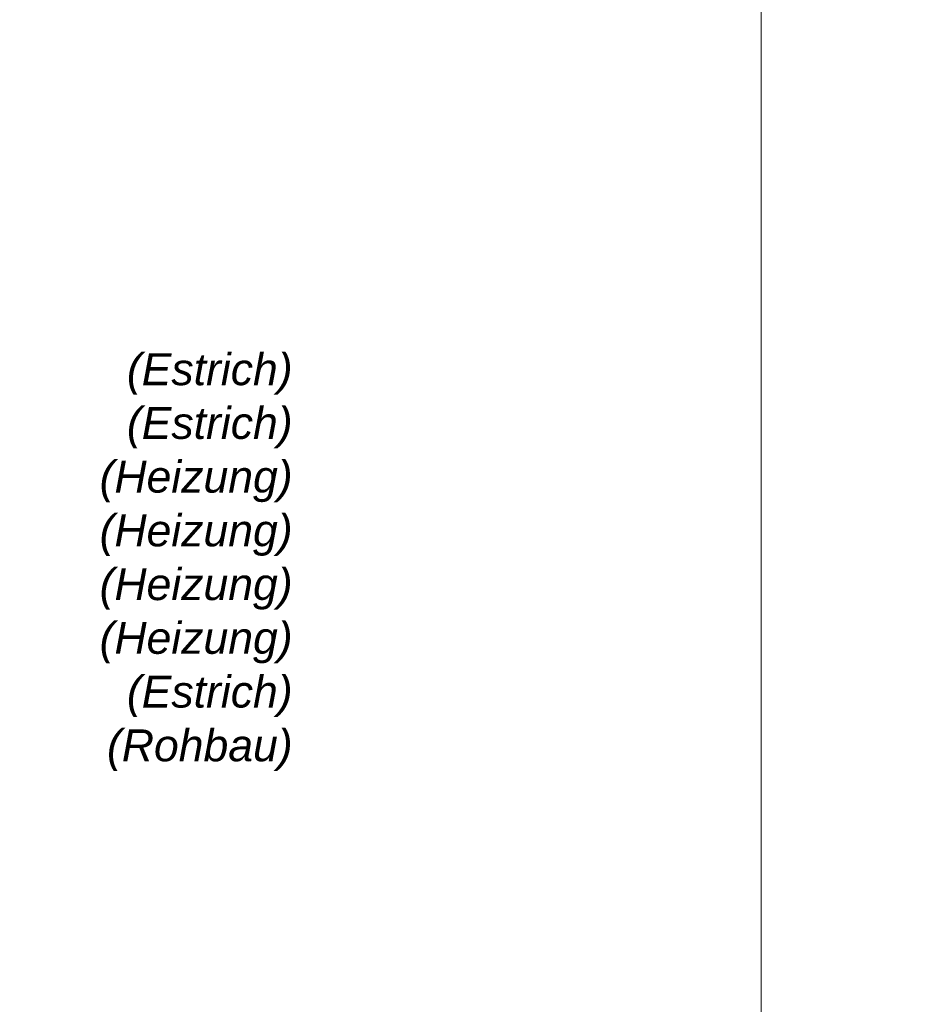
# Model space of a CAD drawing. Header units: metres. Extents: x 0.4 to 30.1, y -10.7 to 8.6.
# Tile 199 of 256: x 9.4 to 10.1, y 0 to 0.8. Entities that reach past the tile are written whole.
import ezdxf

# ---------------------------------------------------------------- set-up
doc = ezdxf.new("R2010")
doc.units = ezdxf.units.M
doc.layers.add('_Bodenaufbauten 20230510 (2D)', color=7, linetype='Continuous', lineweight=9)
doc.layers.add('Keine', color=7, linetype='Continuous', lineweight=9)
doc.styles.add('Arial (italic)', font='ariali.ttf')

# ---------------------------------------------------------------- blocks, each defined once
blk = doc.blocks.new('Bodenaufbauten 20230510 (2D)')
at = {"layer": 'Keine', "color": 255, "flags": 128}
for points in [[(8, 1.8), (10, 1.8), (10, -0.6), (8, -0.6)], [(10, 1.8), (12, 1.8), (12, -0.6), (10, -0.6)]]:
    blk.add_lwpolyline(points, close=True, dxfattribs=at)
at = {"layer": 'Keine', "color": 7, "transparency": 33554687, "insert": (9.6294, 0.50738), "char_height": 0.025218, "width": 0.175, "attachment_point": 3, "line_spacing_factor": 1.011258, "style": 'Arial (italic)'}
blk.add_mtext('(Estrich)\\P(Estrich)\\P(Heizung)\\P(Heizung)\\P(Heizung)\\P(Heizung)\\P(Estrich)\\P(Rohbau)', dxfattribs=at)

msp = doc.modelspace()

# ---------------------------------------------------------------- block references
at = {"layer": '_Bodenaufbauten 20230510 (2D)'}
msp.add_blockref('Bodenaufbauten 20230510 (2D)', (0, 0), dxfattribs=at)

doc.saveas('drawing.dxf')
